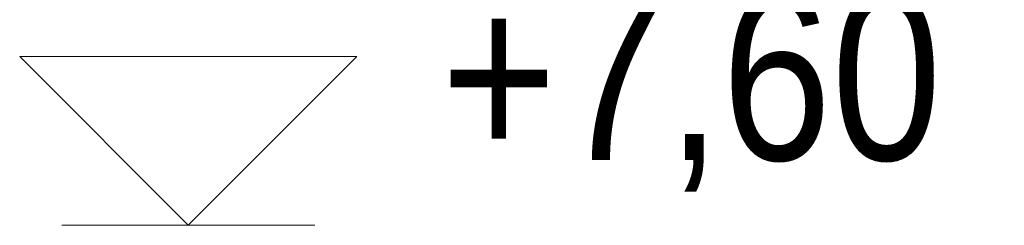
# Model space of a CAD drawing. Header units: millimetres. Extents: x -65 to 293624, y -1905 to 31061.
# Tile 143 of 256: x 102878 to 103462, y 19956 to 20078. Entities that reach past the tile are written whole.
import ezdxf

# ---------------------------------------------------------------- set-up
doc = ezdxf.new("R2010")
doc.units = ezdxf.units.MM
doc.header["$MEASUREMENT"] = 0
doc.layers.add('00 Telje mõõdud.AR', color=7, linetype='Continuous')
doc.styles.add('GENERATED_STYLE_4', font='txt', dxfattribs={"width": 0.84})

# ---------------------------------------------------------------- blocks, each defined once
blk = doc.blocks.new('Dimension_2_3', base_point=(102977.83, 12336.43))
at = {"layer": '00 Telje mõõdud.AR', "color": 5, "linetype": 'Continuous', "lineweight": 13}
for p, q in [((102977.83, 19956.43), (102877.83, 20056.43)), ((102877.83, 20056.43), (103077.83, 20056.43)), ((103077.83, 20056.43), (102977.83, 19956.43)), ((102977.83, 19956.43), (102902.83, 19956.43)), ((102977.83, 19956.43), (103052.83, 19956.43))]:
    blk.add_line(p, q, dxfattribs=at)
at = {"layer": '00 Telje mõõdud.AR', "color": 5, "lineweight": 13, "insert": (103127.83, 19976.43), "char_height": 100, "attachment_point": 7, "style": 'GENERATED_STYLE_4'}
blk.add_mtext('\\A1;{\\pql;\\fArial|b0|i0|c0|p34;+7,60}', dxfattribs=at)

msp = doc.modelspace()

# ---------------------------------------------------------------- block references
at = {"layer": '00 Telje mõõdud.AR', "color": 5, "linetype": 'Continuous', "lineweight": 13}
msp.add_blockref('Dimension_2_3', (102977.83, 12336.43), dxfattribs=at)

doc.saveas('drawing.dxf')
